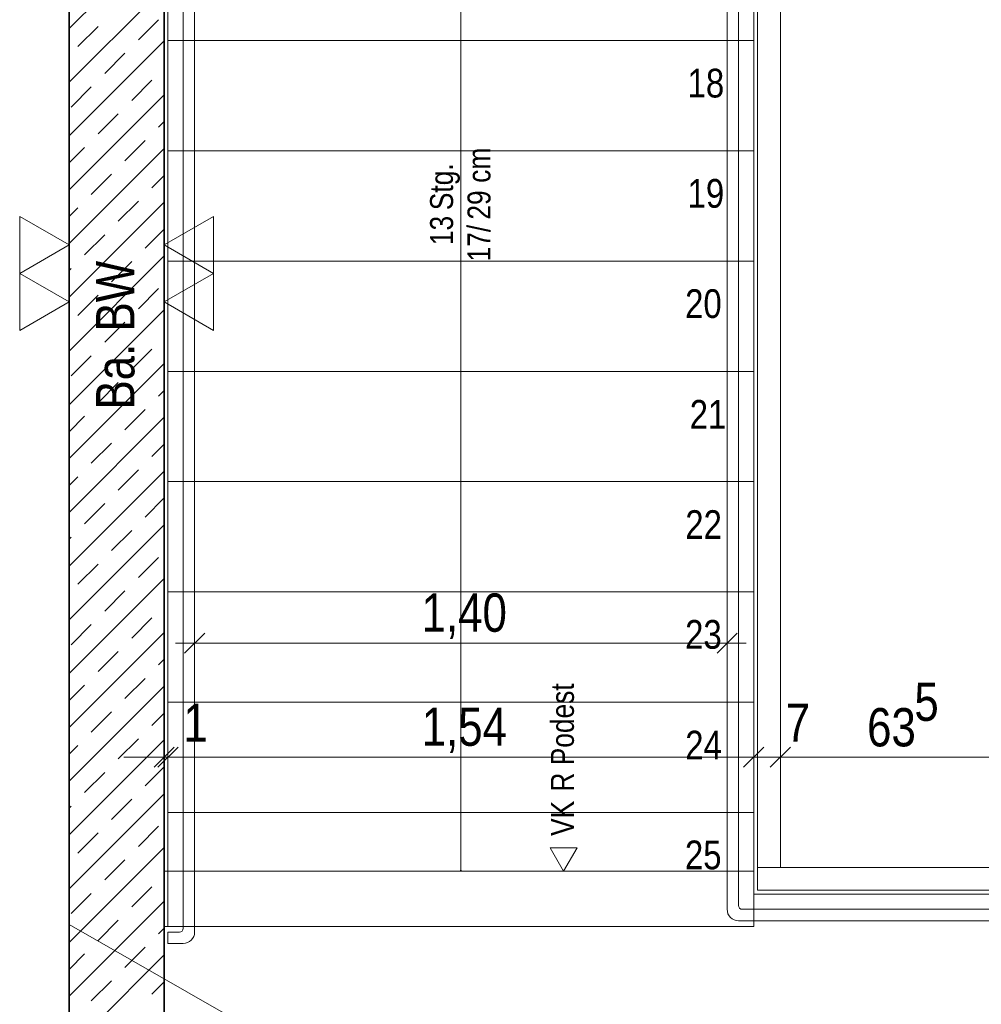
# Model space of a CAD drawing. Extents: x -620 to 300, y 62 to 1112.
# Tile 221 of 226: x -48 to 2, y 878 to 930. Entities that reach past the tile are written whole.
import ezdxf
from ezdxf.lldxf.tags import DXFTag

# ---------------------------------------------------------------- set-up
doc = ezdxf.new("R2010")
doc.units = 0
doc.layers.get('0').update_dxf_attribs({"lineweight": 13})
for name, color, linetype, lineweight, true_color in [('30 -34 Innenwände- 1 tragend', 7, 'Continuous', 13, 0xdd0806), ('30 -35 Decken- 2.1 Treppen Innen 2D', 7, 'Continuous', 9, 0x599559), ('70 -72 Beschriftung- 1 Beschriftung allgemein', 7, 'Continuous', 9, 0xff6633), ('70 -72 Beschriftung- 2 Beschriftung Bauteile', 7, 'Continuous', 9, 0x9999ff), ('70 -76 Bemaßung- 2 Allgemein', 9, 'Continuous', 5, 0x808080)]:
    doc.layers.add(name, color=color, linetype=linetype, lineweight=lineweight, true_color=true_color)
doc.layers.add('30 -35 Decken -1 Treppe -Schnitt', color=7, linetype='Continuous', lineweight=50)
doc.layers.add('70 -75 Raumstempel- 3 Wandstempel', color=7, linetype='Continuous', lineweight=50)
doc.styles.get("Standard").update_dxf_attribs({"font": 'ARIALN.TTF'})
tags = doc.linetypes.add('grob-A06CPVSAL0', pattern=[14, 3, -8, 3]).pattern_tags.tags
tags[8:9] = [DXFTag(74, 4), DXFTag(75, 0), DXFTag(340, '0'), DXFTag(46, 0.0), DXFTag(50, 0.0), DXFTag(44, 0.0), DXFTag(45, 0.0)]
tags[6:7] = [DXFTag(74, 4), DXFTag(75, 0), DXFTag(340, '0'), DXFTag(46, 0.0), DXFTag(50, 0.0), DXFTag(44, 0.0), DXFTag(45, 0.0)]
tags[4:5] = [DXFTag(74, 4), DXFTag(75, 0), DXFTag(340, '0'), DXFTag(46, 0.0), DXFTag(50, 0.0), DXFTag(44, 0.0), DXFTag(45, 0.0)]

# ---------------------------------------------------------------- blocks, each defined once
blk = doc.blocks.new('Referenz-A06CPVSGL0')
at = {"layer": '30 -34 Innenwände- 1 tragend', "color": 0, "lineweight": 35}
for p, q in [((-45.579, 831.953), (-45.579, 1001.953)), ((-40.579, 836.953), (-40.579, 1001.953))]:
    blk.add_line(p, q, dxfattribs=at)
at = {"layer": '30 -34 Innenwände- 1 tragend', "color": 0, "linetype": 'Continuous', "lineweight": -2, "ltscale": 0.13}
for p, q in [((-45.579, 831.953), (-45.579, 1001.953)), ((-40.579, 836.953), (-40.579, 1001.953))]:
    blk.add_line(p, q, dxfattribs=at)
at = {"layer": '30 -34 Innenwände- 1 tragend', "color": 0, "lineweight": 9}
for p, q in [((-45.579, 929.091), (-40.579, 934.091)), ((-45.579, 929.091), (-40.579, 934.091)), ((-45.579, 926.263), (-40.579, 931.263)), ((-45.579, 926.263), (-40.579, 931.263)), ((-41.936, 928.491), (-40.875, 929.552)), ((-41.936, 928.491), (-40.875, 929.552)), ((-45.118, 928.138), (-44.057, 929.198)), ((-45.118, 928.138), (-44.057, 929.198)), ((-45.579, 923.434), (-40.579, 928.434)), ((-45.579, 923.434), (-40.579, 928.434)), ((-43.704, 926.723), (-42.643, 927.784)), ((-43.704, 926.723), (-42.643, 927.784)), ((-42.289, 925.309), (-41.229, 926.37)), ((-42.289, 925.309), (-41.229, 926.37)), ((-45.579, 920.606), (-40.579, 925.606)), ((-45.579, 920.606), (-40.579, 925.606)), ((-45.471, 924.956), (-44.411, 926.016)), ((-45.471, 924.956), (-44.411, 926.016)), ((-44.057, 923.541), (-42.996, 924.602)), ((-44.057, 923.541), (-42.996, 924.602)), ((-40.875, 923.895), (-40.579, 924.192)), ((-40.875, 923.895), (-40.579, 924.192)), ((-42.643, 922.127), (-41.582, 923.188)), ((-42.643, 922.127), (-41.582, 923.188)), ((-45.579, 922.02), (-44.764, 922.834)), ((-45.579, 922.02), (-44.764, 922.834)), ((-45.579, 917.777), (-40.579, 922.777)), ((-45.579, 917.777), (-40.579, 922.777)), ((-44.411, 920.359), (-43.35, 921.42)), ((-44.411, 920.359), (-43.35, 921.42)), ((-41.229, 920.713), (-40.579, 921.363)), ((-41.229, 920.713), (-40.579, 921.363)), ((-45.579, 914.949), (-40.579, 919.949)), ((-45.579, 914.949), (-40.579, 919.949)), ((-42.996, 918.945), (-41.936, 920.006)), ((-42.996, 918.945), (-41.936, 920.006)), ((-45.579, 919.192), (-45.118, 919.652)), ((-45.579, 919.192), (-45.118, 919.652)), ((-41.582, 917.531), (-40.579, 918.535)), ((-41.582, 917.531), (-40.579, 918.535)), ((-44.764, 917.177), (-43.704, 918.238)), ((-44.764, 917.177), (-43.704, 918.238)), ((-45.579, 912.121), (-40.579, 917.121)), ((-45.579, 912.121), (-40.579, 917.121)), ((-43.35, 915.763), (-42.289, 916.824)), ((-43.35, 915.763), (-42.289, 916.824)), ((-45.579, 916.363), (-45.471, 916.47)), ((-45.579, 916.363), (-45.471, 916.47)), ((-41.936, 914.349), (-40.875, 915.41)), ((-41.936, 914.349), (-40.875, 915.41)), ((-45.118, 913.995), (-44.057, 915.056)), ((-45.118, 913.995), (-44.057, 915.056)), ((-45.579, 909.292), (-40.579, 914.292)), ((-45.579, 909.292), (-40.579, 914.292)), ((-43.704, 912.581), (-42.643, 913.642)), ((-43.704, 912.581), (-42.643, 913.642)), ((-42.289, 911.167), (-41.229, 912.228)), ((-42.289, 911.167), (-41.229, 912.228)), ((-45.471, 910.813), (-44.411, 911.874)), ((-45.471, 910.813), (-44.411, 911.874)), ((-45.579, 906.464), (-40.579, 911.464)), ((-45.579, 906.464), (-40.579, 911.464)), ((-44.057, 909.399), (-42.996, 910.46)), ((-44.057, 909.399), (-42.996, 910.46)), ((-40.875, 909.753), (-40.579, 910.049)), ((-40.875, 909.753), (-40.579, 910.049)), ((-42.643, 907.985), (-41.582, 909.046)), ((-42.643, 907.985), (-41.582, 909.046)), ((-45.579, 907.878), (-44.764, 908.692)), ((-45.579, 907.878), (-44.764, 908.692)), ((-45.579, 903.635), (-40.579, 908.635)), ((-45.579, 903.635), (-40.579, 908.635)), ((-44.411, 906.217), (-43.35, 907.278)), ((-44.411, 906.217), (-43.35, 907.278)), ((-41.229, 906.571), (-40.579, 907.221)), ((-41.229, 906.571), (-40.579, 907.221)), ((-45.579, 900.807), (-40.579, 905.807)), ((-45.579, 900.807), (-40.579, 905.807)), ((-45.579, 905.049), (-45.118, 905.51)), ((-45.579, 905.049), (-45.118, 905.51)), ((-42.996, 904.803), (-41.936, 905.864)), ((-42.996, 904.803), (-41.936, 905.864)), ((-41.582, 903.389), (-40.579, 904.393)), ((-41.582, 903.389), (-40.579, 904.393)), ((-44.764, 903.035), (-43.704, 904.096)), ((-44.764, 903.035), (-43.704, 904.096)), ((-45.579, 897.978), (-40.579, 902.978)), ((-45.579, 897.978), (-40.579, 902.978)), ((-45.579, 902.221), (-45.471, 902.328)), ((-45.579, 902.221), (-45.471, 902.328)), ((-43.35, 901.621), (-42.289, 902.682)), ((-43.35, 901.621), (-42.289, 902.682)), ((-41.936, 900.207), (-40.875, 901.268)), ((-41.936, 900.207), (-40.875, 901.268)), ((-45.118, 899.853), (-44.057, 900.914)), ((-45.118, 899.853), (-44.057, 900.914)), ((-45.579, 895.15), (-40.579, 900.15)), ((-45.579, 895.15), (-40.579, 900.15)), ((-43.704, 898.439), (-42.643, 899.5)), ((-43.704, 898.439), (-42.643, 899.5)), ((-45.471, 896.671), (-44.411, 897.732)), ((-45.471, 896.671), (-44.411, 897.732)), ((-42.289, 897.025), (-41.229, 898.086)), ((-42.289, 897.025), (-41.229, 898.086)), ((-45.579, 892.322), (-40.579, 897.322)), ((-45.579, 892.322), (-40.579, 897.322)), ((-44.057, 895.257), (-42.996, 896.318)), ((-44.057, 895.257), (-42.996, 896.318)), ((-40.875, 895.611), (-40.579, 895.907)), ((-40.875, 895.611), (-40.579, 895.907)), ((-45.579, 893.736), (-44.764, 894.55)), ((-45.579, 893.736), (-44.764, 894.55)), ((-42.643, 893.843), (-41.582, 894.904)), ((-42.643, 893.843), (-41.582, 894.904)), ((-45.579, 889.493), (-40.579, 894.493)), ((-45.579, 889.493), (-40.579, 894.493)), ((-44.411, 892.075), (-43.35, 893.136)), ((-44.411, 892.075), (-43.35, 893.136)), ((-41.229, 892.429), (-40.579, 893.079)), ((-41.229, 892.429), (-40.579, 893.079)), ((-45.579, 886.665), (-40.579, 891.665)), ((-45.579, 886.665), (-40.579, 891.665)), ((-42.996, 890.661), (-41.936, 891.722)), ((-42.996, 890.661), (-41.936, 891.722)), ((-45.579, 890.907), (-45.118, 891.368)), ((-45.579, 890.907), (-45.118, 891.368)), ((-44.764, 888.893), (-43.704, 889.954)), ((-44.764, 888.893), (-43.704, 889.954)), ((-41.582, 889.247), (-40.579, 890.25)), ((-41.582, 889.247), (-40.579, 890.25)), ((-45.579, 883.836), (-40.579, 888.836)), ((-45.579, 883.836), (-40.579, 888.836)), ((-43.35, 887.479), (-42.289, 888.54)), ((-43.35, 887.479), (-42.289, 888.54)), ((-45.579, 888.079), (-45.471, 888.186)), ((-45.579, 888.079), (-45.471, 888.186)), ((-45.118, 885.711), (-44.057, 886.772)), ((-45.118, 885.711), (-44.057, 886.772)), ((-41.936, 886.065), (-40.875, 887.125)), ((-41.936, 886.065), (-40.875, 887.125)), ((-45.579, 881.008), (-40.579, 886.008)), ((-45.579, 881.008), (-40.579, 886.008)), ((-43.704, 884.297), (-42.643, 885.358)), ((-43.704, 884.297), (-42.643, 885.358)), ((-42.289, 882.883), (-41.229, 883.943)), ((-42.289, 882.883), (-41.229, 883.943)), ((-45.579, 878.179), (-40.579, 883.179)), ((-45.579, 878.179), (-40.579, 883.179)), ((-45.471, 882.529), (-44.411, 883.59)), ((-45.471, 882.529), (-44.411, 883.59)), ((-44.057, 881.115), (-42.996, 882.176)), ((-44.057, 881.115), (-42.996, 882.176)), ((-40.875, 881.469), (-40.579, 881.765)), ((-40.875, 881.469), (-40.579, 881.765)), ((-42.643, 879.701), (-41.582, 880.761)), ((-42.643, 879.701), (-41.582, 880.761)), ((-45.579, 879.594), (-44.764, 880.408)), ((-45.579, 879.594), (-44.764, 880.408)), ((-45.579, 875.351), (-40.579, 880.351)), ((-45.579, 875.351), (-40.579, 880.351)), ((-44.411, 877.933), (-43.35, 878.994)), ((-44.411, 877.933), (-43.35, 878.994)), ((-41.229, 878.287), (-40.579, 878.937)), ((-41.229, 878.287), (-40.579, 878.937))]:
    blk.add_line(p, q, dxfattribs=at)
at = {"layer": '30 -35 Decken -1 Treppe -Schnitt', "color": 0, "lineweight": 9}
for p, q in [((-40.379, 893.653), (-40.379, 899.453)), ((-40.379, 899.453), (-9.579, 899.453)), ((-9.579, 899.453), (-9.579, 893.653)), ((-9.579, 893.653), (-40.379, 893.653))]:
    blk.add_line(p, q, dxfattribs=at)
at = {"layer": '30 -35 Decken- 2.1 Treppen Innen 2D', "color": 0}
for p, q in [((-24.979, 974.253), (-24.979, 884.753)), ((-38.979, 881.553), (-38.979, 960.873)), ((-39.579, 960.673), (-39.579, 881.753)), ((-10.979, 882.753), (-10.979, 959.653)), ((-10.379, 959.453), (-10.379, 882.953)), ((-9.379, 884.953), (-9.379, 957.453)), ((-8.179, 957.453), (-8.179, 884.953)), ((-40.379, 928.453), (-40.379, 934.253)), ((-9.579, 934.253), (-9.579, 928.453)), ((-40.379, 922.653), (-40.379, 928.453)), ((-40.379, 928.453), (-9.579, 928.453)), ((-9.579, 928.453), (-40.379, 928.453)), ((-9.579, 928.453), (-9.579, 922.653)), ((-40.379, 916.853), (-40.379, 922.653)), ((-40.379, 922.653), (-9.579, 922.653)), ((-9.579, 922.653), (-40.379, 922.653)), ((-9.579, 922.653), (-9.579, 916.853)), ((-40.379, 911.053), (-40.379, 916.853)), ((-40.379, 916.853), (-9.579, 916.853)), ((-9.579, 916.853), (-40.379, 916.853)), ((-9.579, 916.853), (-9.579, 911.053)), ((-40.379, 905.253), (-40.379, 911.053)), ((-40.379, 911.053), (-9.579, 911.053)), ((-9.579, 911.053), (-40.379, 911.053)), ((-9.579, 911.053), (-9.579, 905.253)), ((-40.379, 899.453), (-40.379, 905.253)), ((-40.379, 905.253), (-9.579, 905.253)), ((-9.579, 905.253), (-40.379, 905.253)), ((-9.579, 905.253), (-9.579, 899.453)), ((-9.579, 899.453), (-40.379, 899.453)), ((-40.379, 887.853), (-40.379, 893.653)), ((-40.379, 893.653), (-9.579, 893.653)), ((-9.579, 893.653), (-9.579, 887.853)), ((-9.579, 887.853), (-40.379, 887.853)), ((-40.379, 881.853), (-40.379, 887.853)), ((-40.379, 887.853), (-9.579, 887.853)), ((-9.579, 887.853), (-9.579, 881.853)), ((-8.179, 884.953), (-9.379, 884.953)), ((-9.379, 883.753), (-9.379, 884.953)), ((-9.379, 884.953), (5.721, 884.953)), ((5.721, 883.753), (-9.379, 883.753)), ((5.921, 883.553), (-9.579, 883.553)), ((-9.579, 883.553), (-9.579, 881.853)), ((-10.179, 882.753), (6.521, 882.753)), ((6.721, 882.153), (-10.379, 882.153)), ((-9.579, 881.853), (-40.579, 881.853)), ((-40.579, 881.853), (-40.579, 836.953)), ((-9.579, 881.853), (-40.379, 881.853)), ((-39.779, 881.553), (-40.379, 881.553)), ((-40.379, 881.553), (-40.379, 880.953)), ((-40.379, 880.953), (-39.579, 880.953))]:
    blk.add_line(p, q, dxfattribs=at)
at = {"layer": '30 -35 Decken- 2.1 Treppen Innen 2D', "color": 0, "linetype": 'Continuous', "ltscale": 0.13}
for p, q in [((-20.291, 885.988), (-19.579, 884.753)), ((-18.866, 885.988), (-20.291, 885.988)), ((-19.579, 884.753), (-18.866, 885.988))]:
    blk.add_line(p, q, dxfattribs=at)
at = {"layer": '30 -35 Decken- 2.1 Treppen Innen 2D', "color": 0, "linetype": 'grob-A06CPVSAL0', "ltscale": 0.13}
for p, q in [((-40.579, 836.953), (-40.579, 884.753)), ((-40.579, 884.753), (-9.579, 884.753)), ((-9.579, 884.753), (-9.579, 883.553)), ((-9.579, 883.553), (5.921, 883.553))]:
    blk.add_line(p, q, dxfattribs=at)
at = {"layer": '30 -35 Decken- 2.1 Treppen Innen 2D', "color": 0, "linetype": 'Continuous', "lineweight": 5, "ltscale": 0.13}
for p, q in [((-24.979, 884.753), (-24.996, 884.817)), ((-24.996, 884.817), (-24.962, 884.817)), ((-24.962, 884.817), (-24.979, 884.753))]:
    blk.add_line(p, q, dxfattribs=at)
at = {"layer": '30 -35 Decken- 2.1 Treppen Innen 2D', "color": 0}
for centre, major_axis in [((-10.379, 882.753), (-0.6, 0)), ((-10.179, 882.953), (-0.2, 0)), ((-39.779, 881.753), (0, -0.2)), ((-39.579, 881.553), (0, -0.6))]:
    blk.add_ellipse(centre, major_axis=major_axis, ratio=1, start_param=0, end_param=1.570796, dxfattribs=at)
at = {"layer": '30 -35 Decken- 2.1 Treppen Innen 2D', "color": 0, "lineweight": 0}
for points in [[(-24.979, 884.753), (-24.996, 884.817), (-24.979, 884.817)], [(-24.979, 884.753), (-24.979, 884.817), (-24.962, 884.817)]]:
    blk.add_solid(points, dxfattribs=at)
at = {"layer": '70 -72 Beschriftung- 1 Beschriftung allgemein', "color": 0, "linetype": 'grob-A06CPVSAL0', "ltscale": 0.13}
blk.add_line((41.905, 831.953), (-45.579, 881.953), dxfattribs=at)
at = {"layer": '70 -72 Beschriftung- 2 Beschriftung Bauteile', "color": 0}
for p, q in [((-45.579, 917.703), (-48.177, 919.203)), ((-48.177, 919.203), (-48.177, 916.203)), ((-40.579, 917.703), (-37.98, 919.203)), ((-37.98, 919.203), (-37.98, 916.203)), ((-48.177, 916.203), (-45.579, 917.703)), ((-37.98, 916.203), (-40.579, 917.703)), ((-45.579, 914.703), (-48.177, 916.203)), ((-48.177, 916.203), (-48.177, 913.203)), ((-40.579, 914.703), (-37.98, 916.203)), ((-37.98, 916.203), (-37.98, 913.203)), ((-48.177, 913.203), (-45.579, 914.703)), ((-37.98, 913.203), (-40.579, 914.703))]:
    blk.add_line(p, q, dxfattribs=at)
at = {"layer": '70 -76 Bemaßung- 2 Allgemein', "color": 0, "linetype": 'Continuous', "ltscale": 0.13}
for p, q in [((-38.979, 894.253), (-38.979, 897.753)), ((-10.979, 894.253), (-10.979, 897.753)), ((-39.979, 896.753), (-37.918, 896.753)), ((-12.039, 896.753), (-37.918, 896.753)), ((-9.979, 896.753), (-12.039, 896.753)), ((-40.579, 888.253), (-40.579, 891.753)), ((-40.379, 888.253), (-40.379, 891.753)), ((-40.379, 888.253), (-40.379, 891.753)), ((-9.579, 888.253), (-9.579, 891.753)), ((-9.579, 888.253), (-9.579, 891.753)), ((-8.179, 888.253), (-8.179, 891.753)), ((-8.179, 888.253), (-8.179, 891.753)), ((-41.639, 890.753), (-42.699, 890.753)), ((-39.579, 890.753), (-41.639, 890.753)), ((-41.379, 890.753), (-39.318, 890.753)), ((-41.379, 890.753), (-39.318, 890.753)), ((-40.379, 890.753), (-40.579, 890.753)), ((-39.318, 890.753), (-38.258, 890.753)), ((-10.639, 890.753), (-39.318, 890.753)), ((-10.639, 890.753), (-11.699, 890.753)), ((-8.579, 890.753), (-10.639, 890.753)), ((-8.579, 890.753), (-10.639, 890.753)), ((-8.179, 890.753), (-9.579, 890.753)), ((-9.179, 890.753), (-7.118, 890.753)), ((-9.179, 890.753), (-7.118, 890.753)), ((-7.118, 890.753), (-6.058, 890.753)), ((3.461, 890.753), (-7.118, 890.753))]:
    blk.add_line(p, q, dxfattribs=at)
at = {"layer": '70 -76 Bemaßung- 2 Allgemein', "color": 0, "linetype": 'Continuous', "lineweight": 20, "ltscale": 0.2}
for p, q in [((-39.509, 896.223), (-38.448, 897.284)), ((-10.448, 897.284), (-11.509, 896.223)), ((-40.048, 891.284), (-41.109, 890.223)), ((-40.909, 890.223), (-39.848, 891.284)), ((-40.909, 890.223), (-39.848, 891.284)), ((-9.048, 891.284), (-10.109, 890.223)), ((-9.048, 891.284), (-10.109, 890.223)), ((-8.709, 890.223), (-7.648, 891.284)), ((-8.709, 890.223), (-7.648, 891.284))]:
    blk.add_line(p, q, dxfattribs=at)
at = {"layer": '30 -35 Decken- 2.1 Treppen Innen 2D', "color": 0, "linetype": 'Continuous', "ltscale": 0.13, "attachment_point": 1}
for s, insert, char_height, rotation in [('{\\fArial Narrow;18}', (-13.055, 926.971), 1.51033, 0.001), ('{\\fArial Narrow;cm}', (-24.63, 920.973), 1.20826, 90), ('{\\fArial Narrow;Stg.}', (-26.598, 919.533), 1.20826, 90), ('{\\fArial Narrow;19}', (-13.055, 921.171), 1.51033, 0.001), ('{\\fArial Narrow;29}', (-24.63, 919.034), 1.20826, 90), ('{\\fArial Narrow;13}', (-26.598, 917.693), 1.20826, 90), ('{\\fArial Narrow;17/}', (-24.63, 916.834), 1.20826, 90), ('{\\fArial Narrow;20}', (-13.187, 915.371), 1.51033, 0.001), ('{\\fArial Narrow;21}', (-12.946, 909.547), 1.51033, 0.001), ('{\\fArial Narrow;22}', (-13.178, 903.747), 1.51033, 0.001), ('{\\fArial Narrow;23}', (-13.187, 897.971), 1.51033, 0.001), ('{\\fArial Narrow;Podest}', (-20.243, 890.331), 1.20826, 90), ('{\\fArial Narrow;24}', (-13.181, 892.147), 1.51033, 0.001), ('{\\fArial Narrow;R}', (-20.243, 888.947), 1.20826, 90), ('{\\fArial Narrow;VK}', (-20.243, 886.615), 1.20826, 90), ('{\\fArial Narrow;25}', (-13.197, 886.371), 1.51033, 0.001)]:
    blk.add_mtext(s, dxfattribs=dict(at, insert=insert, char_height=char_height, rotation=rotation))
at = {"layer": '70 -75 Raumstempel- 3 Wandstempel', "color": 0, "linetype": 'Continuous', "ltscale": 0.5, "insert": (-44.161, 909.046), "char_height": 2.01377, "attachment_point": 1, "rotation": 90}
blk.add_mtext('{\\fArial Narrow;Ba. BW}', dxfattribs=at)
at = {"layer": '70 -76 Bemaßung- 2 Allgemein', "color": 0, "linetype": 'Continuous', "ltscale": 0.13, "char_height": 2.01377, "attachment_point": 1}
for s, insert in [('{\\fArial Narrow;1,40}', (-27.047, 899.369)), ('{\\fArial Narrow;5}', (-1.133, 894.682)), ('{\\fArial Narrow;1}', (-39.564, 893.58)), ('{\\fArial Narrow;7}', (-7.9, 893.58)), ('{\\fArial Narrow;1,54}', (-27.043, 893.369)), ('{\\fArial Narrow;63}', (-3.618, 893.339))]:
    blk.add_mtext(s, dxfattribs=dict(at, insert=insert))

msp = doc.modelspace()

# ---------------------------------------------------------------- block references
at = {"color": 8, "lineweight": 13, "ltscale": 0.13, "true_color": 0x808080}
msp.add_blockref('Referenz-A06CPVSGL0', (0, 0), dxfattribs=at)

doc.saveas('drawing.dxf')
